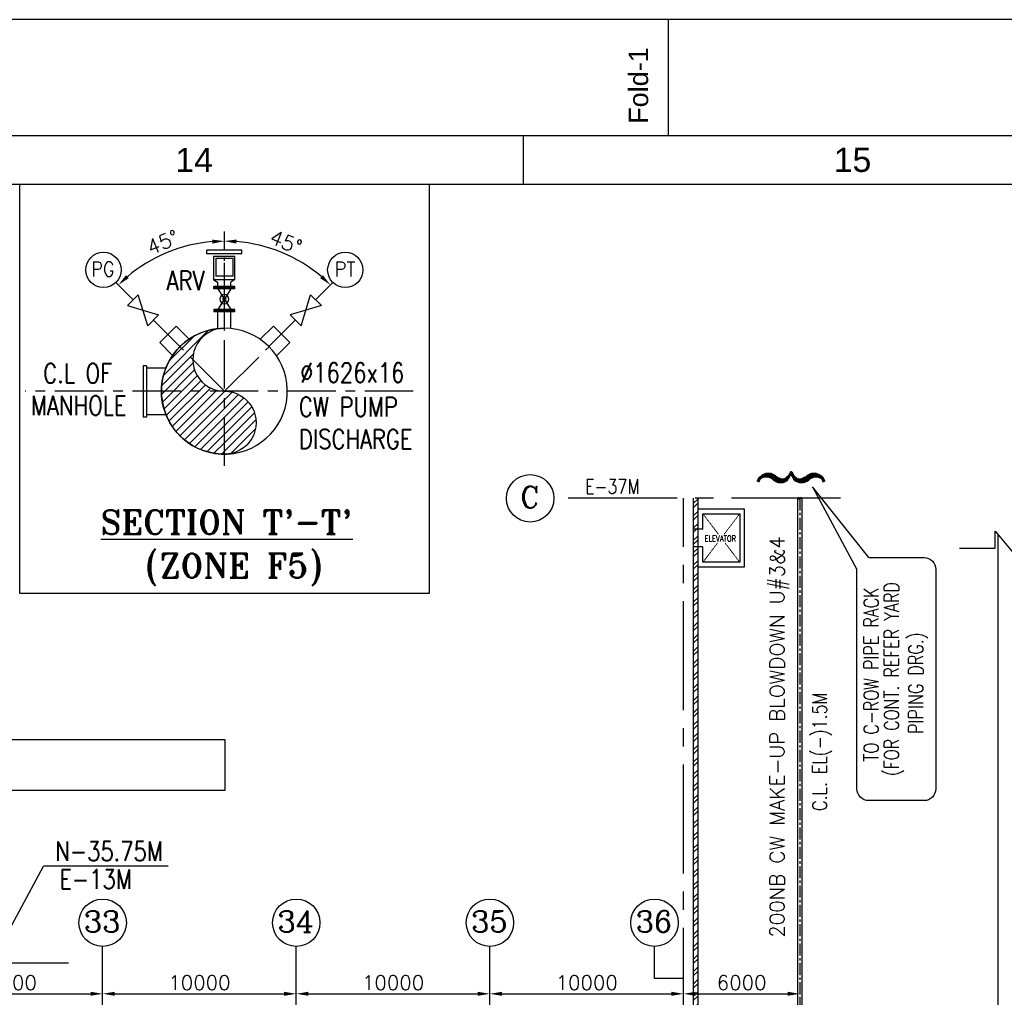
# Model space of a CAD drawing. Header units: inches. Extents: x -341304 to 31571016, y -692717 to 2132253.
# Tile 254 of 256: x 761427 to 812273, y -247761 to -197257. Entities that reach past the tile are written whole.
import ezdxf
from ezdxf.enums import TextEntityAlignment as Align

# ---------------------------------------------------------------- set-up
doc = ezdxf.new("R2010")
doc.units = ezdxf.units.IN
doc.header["$MEASUREMENT"] = 0
for name, pattern in [('CENTER', [2, 1.25, -0.25, 0.25, -0.25]), ('CENTER2', [1.125, 0.75, -0.125, 0.125, -0.125]), ('DASHDOT', [1, 0.5, -0.25, 0, -0.25])]:
    doc.linetypes.add(name, pattern=pattern)
for name, color, linetype in [('0-CL', 8, 'CENTER'), ('0-CW RETURN', 1, 'Continuous'), ('0-CW SUPPLY', 4, 'Continuous'), ('CANAL', 4, 'Continuous'), ('CW PH Elevation', 8, 'Continuous'), ('DIM', 1, 'Continuous'), ('HATCH', 9, 'Continuous'), ('PIPE', 4, 'Continuous'), ('TCE-ME-ROAD', 244, 'Continuous'), ('text', 3, 'Continuous'), ('WALL', 40, 'Continuous')]:
    doc.layers.add(name, color=color, linetype=linetype)
doc.layers.add('CENTER', color=2, linetype='CENTER', lineweight=15)
doc.styles.add('ROMANC', font='ROMANC.SHX')
doc.styles.add('ROMANS', font='romans')
doc.styles.add('ROMANT', font='romant', dxfattribs={"height": 5})
doc.styles.get("Standard").update_dxf_attribs({"font": 'arial.ttf'})
doc.dimstyles.new('User600', dxfattribs={"dimscale": 500, "dimtxt": 1.5, "dimasz": 1.25, "dimexe": 1, "dimexo": 1, "dimgap": 0.4, "dimtad": 1, "dimdec": 0, "dimzin": 0, "dimdsep": 46, "dimtxsty": 'ROMANS', "dimcen": 1, "dimclrd": 8, "dimclre": 8, "dimclrt": 3, "dimadec": 0, "dimazin": 0, "dimtfac": 1, "dimtdec": 0, "dimtix": 1, "dimtofl": 0, "dimtmove": 0, "dimatfit": 3, "dimfxl": 1, "dimtolj": 1, "dimtzin": 0, "dimarcsym": 0})
doc.dimstyles.new('User600Big', dxfattribs={"dimscale": 600, "dimtxt": 2.75, "dimasz": 1.25, "dimexe": 1, "dimexo": 1, "dimgap": 1.2, "dimtad": 1, "dimdec": 0, "dimzin": 0, "dimdsep": 46, "dimtxsty": 'ROMANS', "dimcen": 1, "dimclrd": 8, "dimclre": 8, "dimclrt": 3, "dimadec": 0, "dimazin": 0, "dimtfac": 1, "dimtdec": 0, "dimtix": 1, "dimtofl": 0, "dimtmove": 0, "dimatfit": 3, "dimfxl": 1, "dimtolj": 1, "dimtzin": 0, "dimarcsym": 0})

# ---------------------------------------------------------------- blocks, each defined once
blk = doc.blocks.new('B-B')
at = {"layer": 'text', "color": 1, "insert": (-2366294, 166532, -7709), "char_height": 1250, "width": 34928.86, "attachment_point": 1, "style": 'ROMANT'}
blk.add_mtext('\\pi297.76;{\\W0.8;(TYPICAL FOR CW INLET & OUTLET PIPES  \\P\\pi11560;OF ALL UNITS)}', dxfattribs=at)
blk = doc.blocks.new('M-M')
at = {"layer": 'text', "insert": (-1797339, 177466), "char_height": 750, "width": 4970.37, "attachment_point": 1, "style": 'ROMANS'}
blk.add_mtext('\\pi2270.9;{\\W0.8;C \\P\\pi-171.96;EL.(-)2.25M}', dxfattribs=at)
blk = doc.blocks.new('FORMAT-A0')
for p, q in [((978.97, 829.01), (978.97, 841.01)), ((963.97, 829.01), (963.97, 824.01)), ((108.97, 824.01), (1091.97, 824.01))]:
    blk.add_line(p, q)
for points in [[(1188.97, 841.01), (-0.03, 841.01), (-0.03, 0.01), (1188.97, 0.01)], [(1176.97, 829.01), (11.97, 829.01), (11.97, 12.01), (1176.97, 12.01)]]:
    blk.add_lwpolyline(points, close=True)
blk.add_text('Fold-1', height=2, rotation=90).set_placement((976.86, 830.24))
for s, p in [('14', (929.97, 826.51)), ('15', (997.97, 826.51))]:
    blk.add_text(s, height=2.5).set_placement(p, align=Align.MIDDLE)
blk = doc.blocks.new('BTG Road')
at = {"layer": 'TCE-ME-ROAD', "linetype": 'Continuous'}
blk.add_line((2717144, 225269), (2790003, 225269), dxfattribs=at)
at = {"layer": 'TCE-ME-ROAD', "elevation": 96251}
blk.add_lwpolyline([(2789321, 227270), (2789321, 225434), (2790202, 225434), (2788439, 223966), (2789321, 223966), (2789321, 221775)], dxfattribs=at)
blk = doc.blocks.new('A$C01513C31')
at = {"layer": 'CENTER', "linetype": 'DASHDOT'}
for p, q in [((1772, -1851), (973, -800)), ((2873, -800), (2074, -1851)), ((1732, -2301), (973, -3300)), ((2873, -3300), (2114, -2301))]:
    blk.add_line(p, q, dxfattribs=at)
at = {"layer": 'DIM'}
for p, q in [((723, -1600), (723, -550)), ((723, -550), (3098, -550)), ((973, -1600), (973, -800)), ((973, -800), (2873, -800)), ((2873, -800), (2873, -3300)), ((3098, -550), (3098, -3550)), ((973, -1600), (723, -1600)), ((723, -3550), (723, -2500)), ((973, -2500), (723, -2500)), ((973, -3300), (973, -2500)), ((3098, -3550), (723, -3550)), ((2873, -3300), (973, -3300))]:
    blk.add_line(p, q, dxfattribs=at)
at = {"layer": 'WALL'}
for p, q in [((723, -1600), (493, -1600)), ((723, -2500), (493, -2500))]:
    blk.add_line(p, q, dxfattribs=at)
at = {"layer": 'text', "style": 'ROMANS', "width": 0.8}
blk.add_text('ELEVATOR', height=300, dxfattribs=at).set_placement((1869, -2076), align=Align.MIDDLE)
blk = doc.blocks.new('*D347')
at = {"color": 8, "lineweight": -2, "transparency": 16777216}
blk.add_line((756334, -247579), (765084, -247579), dxfattribs=at)
at = {"color": 8, "transparency": 16777216}
for points in [[(756334, -247475), (756334, -247683), (755709, -247579)], [(765084, -247475), (765084, -247683), (765709, -247579)]]:
    blk.add_solid(points, dxfattribs=at)
at = {"layer": 'Defpoints', "color": 0, "transparency": 16777216}
for p in [(755709, -247579), (765709, -247579), (765709, -247579)]:
    blk.add_point(p, dxfattribs=at)
at = {"color": 3, "transparency": 16777216, "insert": (760709, -247004), "char_height": 750, "attachment_point": 5, "style": 'ROMANS'}
blk.add_mtext('\\A1;10000', dxfattribs=at)
blk = doc.blocks.new('*D348')
at = {"color": 8, "lineweight": -2, "transparency": 16777216}
blk.add_line((766334, -247579), (775084, -247579), dxfattribs=at)
at = {"color": 8, "transparency": 16777216}
for points in [[(766334, -247475), (766334, -247683), (765709, -247579)], [(775084, -247475), (775084, -247683), (775709, -247579)]]:
    blk.add_solid(points, dxfattribs=at)
at = {"layer": 'Defpoints', "color": 0, "transparency": 16777216}
for p in [(765709, -247579), (775709, -247579), (775709, -247579)]:
    blk.add_point(p, dxfattribs=at)
at = {"color": 3, "transparency": 16777216, "insert": (770709, -247004), "char_height": 750, "attachment_point": 5, "style": 'ROMANS'}
blk.add_mtext('\\A1;10000', dxfattribs=at)
blk = doc.blocks.new('*D349')
at = {"color": 8, "lineweight": -2, "transparency": 16777216}
blk.add_line((776334, -247579), (785084, -247579), dxfattribs=at)
at = {"color": 8, "transparency": 16777216}
for points in [[(776334, -247475), (776334, -247683), (775709, -247579)], [(785084, -247475), (785084, -247683), (785709, -247579)]]:
    blk.add_solid(points, dxfattribs=at)
at = {"layer": 'Defpoints', "color": 0, "transparency": 16777216}
for p in [(775709, -247579), (785709, -247579), (785709, -247579)]:
    blk.add_point(p, dxfattribs=at)
at = {"color": 3, "transparency": 16777216, "insert": (780709, -247004), "char_height": 750, "attachment_point": 5, "style": 'ROMANS'}
blk.add_mtext('\\A1;10000', dxfattribs=at)
blk = doc.blocks.new('*D350')
at = {"color": 8, "lineweight": -2, "transparency": 16777216}
for p, q in [((786334, -247579), (795084, -247579)), ((795709, -248079), (795709, -248079))]:
    blk.add_line(p, q, dxfattribs=at)
at = {"color": 8, "transparency": 16777216}
for points in [[(786334, -247475), (786334, -247683), (785709, -247579)], [(795084, -247475), (795084, -247683), (795709, -247579)]]:
    blk.add_solid(points, dxfattribs=at)
at = {"layer": 'Defpoints', "color": 0, "transparency": 16777216}
for p in [(785709, -247579), (795709, -247579), (795709, -247579)]:
    blk.add_point(p, dxfattribs=at)
at = {"color": 3, "transparency": 16777216, "insert": (790709, -247004), "char_height": 750, "attachment_point": 5, "style": 'ROMANS'}
blk.add_mtext('\\A1;10000', dxfattribs=at)
blk = doc.blocks.new('*D195')
at = {"color": 8, "lineweight": -2, "transparency": 16777216}
for p, q in [((795709, -247803), (795709, -247079)), ((796334, -247579), (801084, -247579)), ((801709, -247879), (801709, -248079))]:
    blk.add_line(p, q, dxfattribs=at)
at = {"color": 8, "transparency": 16777216}
for points in [[(796334, -247475), (796334, -247683), (795709, -247579)], [(801084, -247475), (801084, -247683), (801709, -247579)]]:
    blk.add_solid(points, dxfattribs=at)
at = {"layer": 'Defpoints', "color": 0, "transparency": 16777216}
for p in [(801709, -247379), (801709, -247579), (795709, -248303)]:
    blk.add_point(p, dxfattribs=at)
at = {"color": 3, "transparency": 16777216, "insert": (798709, -247004), "char_height": 750, "attachment_point": 5, "style": 'ROMANS'}
blk.add_mtext('\\A1;6000', dxfattribs=at)
blk = doc.blocks.new('fgdfg')
at = {"layer": '0-CW SUPPLY', "color": 20, "linetype": 'Continuous'}
for p, q in [((-225, 1014), (225, 1014)), ((-225, 964), (-225, 1014)), ((-225, 964), (225, 964)), ((-134, 636), (-134, 930)), ((-134, 930), (141, 930)), ((-112, 677), (-112, 908)), ((112, 908), (-112, 908)), ((112, 908), (112, 677)), ((141, 930), (141, 636)), ((225, 964), (225, 1014)), ((141, 636), (-134, 636)), ((-134, 636), (-84, 598)), ((-112, 677), (112, 677)), ((141, 636), (84, 593)), ((-135, 514), (-135, 544)), ((-135, 544), (135, 544)), ((-135, 529), (135, 529)), ((-135, 514), (135, 514)), ((-84, 544), (-84, 598)), ((-84, 514), (84, 514)), ((-84, 514), (84, 247)), ((84, 514), (-84, 247)), ((84, 544), (84, 593)), ((135, 514), (135, 544)), ((-135, 217), (-135, 247)), ((-135, 247), (135, 247)), ((-135, 232), (135, 232)), ((-135, 217), (135, 217)), ((-84, 0), (-84, 247)), ((-84, 247), (84, 247)), ((84, 0), (84, 247)), ((135, 247), (135, 217))]:
    blk.add_line(p, q, dxfattribs=at)
for radius in [59.9, 23.4, 20.1]:
    blk.add_circle((0, 380), radius, dxfattribs=at)
at = {"layer": 'CW PH Elevation', "color": 8, "linetype": 'CENTER2', "ltscale": 1000}
blk.add_line((0, 0), (0, 920), dxfattribs=at)
blk = doc.blocks.new('*D521')
at = {"layer": 'Defpoints', "color": 0, "transparency": 16777216}
for p in [(-311898, -90685), (-308030, -90774), (-305868, -91441), (-309603, -95190), (-311898, -101357)]:
    blk.add_point(p, dxfattribs=at)
at = {"layer": 'DIM', "color": 8, "lineweight": -2, "transparency": 16777216}
blk.add_line((-311898, -90185), (-311898, -89240), dxfattribs=at)
blk.add_arc((-311898, -97494), 7755, 49.728, 85.3809, dxfattribs=at)
at = {"layer": 'DIM', "color": 8, "transparency": 16777216}
for points in [[(-311278, -89869), (-311270, -89661), (-311898, -89740)], [(-306815, -91501), (-306956, -91654), (-306426, -92001)]]:
    blk.add_solid(points, dxfattribs=at)
at = {"layer": 'DIM', "color": 3, "transparency": 16777216, "insert": (-308718, -89796), "char_height": 750, "attachment_point": 5, "rotation": 337.5545, "style": 'ROMANS'}
blk.add_mtext('\\A1;45°', dxfattribs=at)
blk = doc.blocks.new('*D522')
at = {"layer": 'Defpoints', "color": 0, "transparency": 16777216}
for p in [(-313900, -90005), (-311898, -90685), (-317929, -91441), (-314194, -95190), (-311898, -101357)]:
    blk.add_point(p, dxfattribs=at)
at = {"layer": 'DIM', "color": 8, "lineweight": -2, "transparency": 16777216}
blk.add_line((-311898, -90185), (-311898, -89242), dxfattribs=at)
blk.add_arc((-311898, -97494), 7752, 94.6206, 130.2705, dxfattribs=at)
at = {"layer": 'DIM', "color": 8, "transparency": 16777216}
for points in [[(-312527, -89663), (-312519, -89871), (-311898, -89742)], [(-316839, -91656), (-316980, -91503), (-317370, -92002)]]:
    blk.add_solid(points, dxfattribs=at)
at = {"layer": 'DIM', "color": 3, "transparency": 16777216, "insert": (-315078, -89798), "char_height": 750, "attachment_point": 5, "rotation": 22.4455, "style": 'ROMANS'}
blk.add_mtext('\\A1;45°', dxfattribs=at)
blk = doc.blocks.new("t'-t'")
at = {"layer": '0-CW SUPPLY'}
h = blk.add_hatch(dxfattribs=at)
h.set_pattern_fill('ANSI31', color=256, scale=2500)
h.set_pattern_definition([(45, (5352.06, 45733.33), (-220.97087, 220.97087), [])])
edge = h.paths.add_edge_path()
edge.add_arc((-311898.5, -95868.3), 1626, 89.82878, 270.17122)
edge.add_arc((-311888.8, -99120.3), 1626, -90.17122, 90.17122, ccw=False)
edge.add_arc((-311898.5, -97494.3), 3252, 89.91446, 270.08554, ccw=False)
at = {"color": 1}
for p, q in [((-316605.7, -92769.2), (-317499.7, -91871.8)), ((-307191.2, -92769.2), (-306297.3, -91871.8)), ((-315856.6, -94118.6), (-316346.4, -92507.7)), ((-307940.4, -94118.6), (-307450.6, -92507.7)), ((-316908.9, -93074.9), (-315294, -93551.4)), ((-306888, -93074.9), (-308502.9, -93551.4)), ((-314193.6, -95190.4), (-315559.6, -93819.2)), ((-309603.3, -95190.4), (-308237.3, -93819.2)), ((-314394.4, -94132.7), (-315239.2, -94984.9)), ((-313720.7, -94800.8), (-314394.4, -94132.7)), ((-310065.2, -94831.1), (-309361.1, -94132.7)), ((-309361.1, -94132.7), (-308516.3, -94984.9)), ((-314573.6, -95645.1), (-315239.2, -94984.9)), ((-309220.2, -95683.1), (-308516.3, -94984.9))]:
    blk.add_line(p, q, dxfattribs=at)
at = {"color": 7}
blk.add_lwpolyline([(-301330.6, -86800.4), (-301330.6, -107938.4), (-322468.4, -107938.4), (-322468.4, -86800.4)], close=True, dxfattribs=at)
at = {"color": 1}
for points in [[(-316908.9, -93074.9), (-316346.4, -92507.7)], [(-306888, -93074.9), (-307450.6, -92507.7)], [(-315294, -93551.4), (-315856.6, -94118.6)], [(-308502.9, -93551.4), (-307940.4, -94118.6)]]:
    blk.add_lwpolyline(points, dxfattribs=at)
for centre in [(-318141.7, -91227.3), (-305655.2, -91227.3)]:
    blk.add_circle(centre, 909.8, dxfattribs=at)
at = {"layer": '0-CL', "lineweight": -3, "ltscale": 2000}
for p, q in [((-311898.5, -101357.1), (-311898.5, -90685.4)), ((-311898.5, -97494.3), (-314193.6, -95190.4)), ((-311898.5, -97494.3), (-309589.5, -95204.3)), ((-302145.8, -97494.3), (-322183.5, -97494.3))]:
    blk.add_line(p, q, dxfattribs=at)
at = {"layer": '0-CW SUPPLY'}
blk.add_lwpolyline([(-311893.6, -94242.3, 1.0029928), (-311893.6, -97494.3, -1.0029928), (-311893.6, -100746.3, -1.0014941), (-311893.6, -94242.3, -0.9970161)], format="xyb", dxfattribs=at)
blk.add_arc((-311898.5, -97494.3), 3252, 95.71952, 89.99972, dxfattribs=at)
at = {"layer": 'PIPE'}
for p, q in [((-315927.7, -96190.9), (-316087.7, -96190.9)), ((-316087.7, -96190.9), (-316087.7, -98830.9)), ((-315927.7, -96190.9), (-315927.7, -98830.9)), ((-314903.3, -96310.9), (-315927.7, -96310.9)), ((-315927.7, -98830.9), (-316087.7, -98830.9)), ((-314904.4, -98710.9), (-315927.7, -98710.9))]:
    blk.add_line(p, q, dxfattribs=at)
at = {"xscale": -4, "yscale": 4, "zscale": 4}
blk.add_blockref('fgdfg', (-311900.2, -94259.5), dxfattribs=at)
at = {"color": 3, "style": 'ROMANS', "width": 0.8}
blk.add_text('ARV', height=1000, dxfattribs=at).set_placement((-314879.7, -92574.1), align=Align.BOTTOM_LEFT)
blk.add_text('%%C1626x16', height=1000, dxfattribs=at).set_placement((-307989.8, -97036.8))
at = {"color": 3, "char_height": 1000, "width": 7866.101, "attachment_point": 1, "style": 'ROMANS'}
for s, insert in [('\\pi1933.1;{\\W0.8;C.L OF \\P\\pi1304.5;MANHOLE }', (-323189.5, -96068.3)), ('\\pi1114;{\\W0.8;CW PUMP \\P\\pi790.19;DISCHARGE} ', (-309162.4, -97803.2))]:
    blk.add_mtext(s, dxfattribs=dict(at, insert=insert))
at = {"layer": 'text', "style": 'ROMANS', "width": 0.9}
for s, p in [('PG', (-318778.8, -91562.6)), ('PT', (-306202.5, -91562.6))]:
    blk.add_text(s, height=750, dxfattribs=at).set_placement(p)
at = {"layer": 'text', "color": 1, "lineweight": 25, "style": 'ROMANT'}
for s, p in [("%%USECTION T'-T'", (-311777.2, -104261.8)), ('(ZONE F5)', (-311403.5, -106595.2))]:
    blk.add_text(s, height=1250, dxfattribs=at).set_placement(p, align=Align.MIDDLE)
at = {"layer": 'DIM', "color": 0}
for base, line1, line2, picture, middle in [((-313900.1, -90005), ((-314193.6, -95190.4), (-317928.6, -91441.2)), ((-311898.5, -101357.1), (-311898.5, -90685.4)), '*D522', (-315077.8, -89798)), ((-308029.6, -90773.7), ((-311898.5, -101357.1), (-311898.5, -90685.4)), ((-309603.3, -95190.4), (-305868.3, -91441.2)), '*D521', (-308718.2, -89795.7))]:
    dim = blk.add_angular_dim_2l(base=base, line1=line1, line2=line2, dimstyle='User600', dxfattribs=at)
    dim.commit()
    dim.dimension.update_dxf_attribs({"geometry": picture, "text_midpoint": middle})

msp = doc.modelspace()

# ---------------------------------------------------------------- hatches: boundary and pattern name
at = {"layer": '0-CW RETURN', "linetype": 'Continuous'}
h = msp.add_hatch(dxfattribs=at)
h.set_pattern_fill('ANSI31', color=20, scale=35.901639, angle=90)
h.set_pattern_definition([(135, (785462.9567, 539682.5895), (-3.17328658, -3.17328658), [])])
edge = h.paths.add_edge_path()
edge.add_arc((801764.1, -222015), 63.2, 29.94114, 150.05886)
edge.add_arc((801654.6, -222015), 63.2, 29.94114, 150.05886)
edge.add_arc((801654.6, -221952), 63.2, 209.94114, 330.05886)
edge.add_arc((801662.4, -222052.9), 83.8, 55.92214, 124.07786)
edge.add_arc((801662.4, -221916.2), 82.1, 235.11637, 304.88363)
at = {"layer": 'HATCH'}
h = msp.add_hatch(dxfattribs=at)
h.set_pattern_fill('ANSI32', color=256, scale=1200, style=0)
h.set_pattern_definition([(45, (795709.38, -300398.4), (-318.198, 318.198), []), (45, (795921.5, -300398.4), (-318.198, 318.198), [])])
h.paths.add_polyline_path([(796459.4, -221983.5), (796229.4, -221983.5), (796229.4, -260253.5), (795769.4, -260253.5), (795769.4, -260483.5), (796459.4, -260483.5)])

# ---------------------------------------------------------------- linework, layer by layer
at = {"color": 5, "lineweight": -3}
msp.add_line((769086.3, -240991.2), (762658.4, -240991.2), dxfattribs=at)
at = {"color": 7}
msp.add_lwpolyline([(805274.4, -225043.8), (802367.1, -221384.3), (804664.4, -225653.8)], dxfattribs=at)
msp.add_lwpolyline([(805274.4, -225043.8), (808126.9, -225043.8, -0.4142136), (808736.9, -225653.8), (808736.9, -236987.2, -0.4142136), (808126.9, -237597.2), (805274.4, -237597.2, -0.4142136), (804664.4, -236987.2), (804664.4, -225653.8)], format="xyb", dxfattribs=at)
at = {"color": 4}
msp.add_lwpolyline([(747897.4, -234433.9), (772021.4, -234433.9), (772021.4, -237074.1), (747897.4, -237074.1)], close=True, dxfattribs=at)
at = {"layer": '0-CL', "lineweight": -3, "ltscale": 500}
msp.add_line((801709.4, -221983.5), (801709.4, -325683.5), dxfattribs=at)
at = {"layer": '0-CL', "lineweight": -3, "ltscale": 5000}
msp.add_line((748213.9, -245983.5), (763950.8, -245983.5), dxfattribs=at)
at = {"layer": '0-CW RETURN', "color": 20, "linetype": 'Continuous'}
for p, q in [((801599.8, -221983.5), (801599.8, -276663.5)), ((801818.9, -221983.5), (801818.9, -276400.3))]:
    msp.add_line(p, q, dxfattribs=at)
at = {"layer": '0-CW RETURN', "color": 20, "linetype": 'Continuous', "elevation": 0}
msp.add_lwpolyline([(801818.9, -221983.5, 0.5780353), (801709.4, -221983.5, 0.5780353), (801599.9, -221983.5, 0.5780353), (801709.4, -221983.5, 0.3064738), (801615.5, -221983.5, 0.3141826), (801709.4, -221983.5, 0.3141826)], format="xyb", dxfattribs=at)
at = {"layer": 'CANAL', "color": 240, "linetype": 'CENTER2', "ltscale": 7500}
for p, q in [((803811.5, -221983.5), (789012.1, -221983.5)), ((795709.4, -258233.5), (795709.4, -221983.5)), ((765709.4, -258233.5), (765709.4, -245134.2)), ((775709.4, -258233.5), (775709.4, -245134.2)), ((785709.4, -258233.5), (785709.4, -245134.2)), ((794209.4, -246791.6), (794209.4, -245134.2)), ((795709.4, -246791.6), (794209.4, -246791.6))]:
    msp.add_line(p, q, dxfattribs=at)
at = {"layer": 'text', "lineweight": 25}
for centre in [(787787.1, -221983.5), (765709.4, -243909.1), (775709.4, -243909.1), (785709.4, -243909.1), (794209.4, -243909.1)]:
    msp.add_circle(centre, 1225, dxfattribs=at)
at = {"layer": 'WALL'}
for p, q in [((796229.4, -260253.5), (796229.4, -221983.5)), ((796459.4, -260483.5), (796459.4, -221983.5))]:
    msp.add_line(p, q, dxfattribs=at)

# ---------------------------------------------------------------- block references
at = {"xscale": 500.0000000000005, "yscale": 500.0000000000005, "zscale": 500.0000000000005}
msp.add_blockref('FORMAT-A0', (305449.3, -617760.7), dxfattribs=at)
at = {"color": 7}
for name, p in [('M-M', (2325335.2, -395518.7)), ('B-B', (2815752.7, -395518.7))]:
    msp.add_blockref(name, p, dxfattribs=at)
at = {"color": 8}
msp.add_blockref('A$C01513C31', (795736.3, -221983.5), dxfattribs=at)
at = {"layer": 'DIM', "color": 0}
msp.add_blockref("t'-t'", (1083895.5, -118954.9), dxfattribs=at)
at = {"layer": 'TCE-ME-ROAD', "rotation": 90}
msp.add_blockref('BTG Road', (1037228.5, -3013877.5), dxfattribs=at)

# ---------------------------------------------------------------- texts
at = {"color": 3, "lineweight": -2, "style": 'ROMANS', "width": 0.8}
for s, p in [('N-35.75M', (766040.2, -240217, -105.3)), ('E-13M', (765344.9, -241660.2, -105.3))]:
    msp.add_text(s, height=1000, dxfattribs=at).set_placement(p, align=Align.MIDDLE_CENTER)
at = {"color": 1, "lineweight": 30, "ltscale": 500, "insert": (799976.5, -221606.4, 0), "char_height": 2250, "attachment_point": 1, "rotation": 90, "style": 'ROMANS'}
msp.add_mtext_dynamic_manual_height_columns('\\}', width=450, gutter_width=2250, heights=[0], dxfattribs=at)
at = {"layer": 'text', "lineweight": 25, "style": 'ROMANS', "width": 0.8}
msp.add_text('E-37M', height=750, dxfattribs=at).set_placement((790625.1, -221743.6, -22858.2))
at = {"layer": 'text', "lineweight": 25, "style": 'ROMANC'}
for s, p in [('C', (787273.2, -222468.1, -192502.6)), ('33', (764738.9, -244393.7, -192502.6)), ('34', (774738.9, -244393.7, -192502.6)), ('35', (784738.9, -244393.7, -192502.6)), ('36', (793238.9, -244393.7, -192502.6))]:
    msp.add_text(s, height=1100, dxfattribs=at).set_placement(p)
at = {"layer": 'text', "lineweight": 25, "style": 'ROMANS', "width": 0.8}
for s, p in [('TO C-ROW PIPE RACK', (805398.2, -231079.6, 117923.2)), ('C.L. EL(-)1.5M', (802734.6, -235073, 117923.2))]:
    msp.add_text(s, height=750, rotation=90, dxfattribs=at).set_placement(p, align=Align.MIDDLE_CENTER)
at = {"layer": 'text', "char_height": 750, "attachment_point": 2, "rotation": 90, "style": 'ROMANS'}
for s, insert, width in [('200NB CW MAKE-UP BLOWDOWN U#3&4', (800163.9, -234314.4, 117923.2), 24263.636), ('{\\W0.8; (FOR CONT. REFER YARD PIPING DRG.)}', (806076.9, -231525, 21671.9), 12861.097)]:
    msp.add_mtext(s, dxfattribs=dict(at, insert=insert, width=width))

# ---------------------------------------------------------------- dimensions: what is measured, and where the dimension line sits
at = {"color": 8}
for base, p1, p2, picture, middle in [((765709.4, -247579.2), (755709.4, -247579.2), (765709.4, -247579.2), '*D347', (760709.4, -247004.2)), ((775709.4, -247579.2), (765709.4, -247579.2), (775709.4, -247579.2), '*D348', (770709.4, -247004.2)), ((785709.4, -247579.2), (775709.4, -247579.2), (785709.4, -247579.2), '*D349', (780709.4, -247004.2)), ((795709.4, -247579.2), (785709.4, -247579.2), (795709.4, -247579.2), '*D350', (790709.4, -247004.2)), ((801709.4, -247579.2), (795709.4, -248302.9), (801709.4, -247378.9), '*D195', (798709.4, -247004.2))]:
    dim = msp.add_linear_dim(base=base, p1=p1, p2=p2, dimstyle='User600', override={"dimtmove": 1}, dxfattribs=at)
    dim.commit()
    dim.dimension.update_dxf_attribs({"geometry": picture, "text_midpoint": middle})

# ---------------------------------------------------------------- leaders
msp.add_leader([(759959.4, -245983.5), (762658.4, -240991.2)], dimstyle='User600Big', override={"dimgap": 1.2, "dimtad": 0})

doc.saveas('drawing.dxf')
